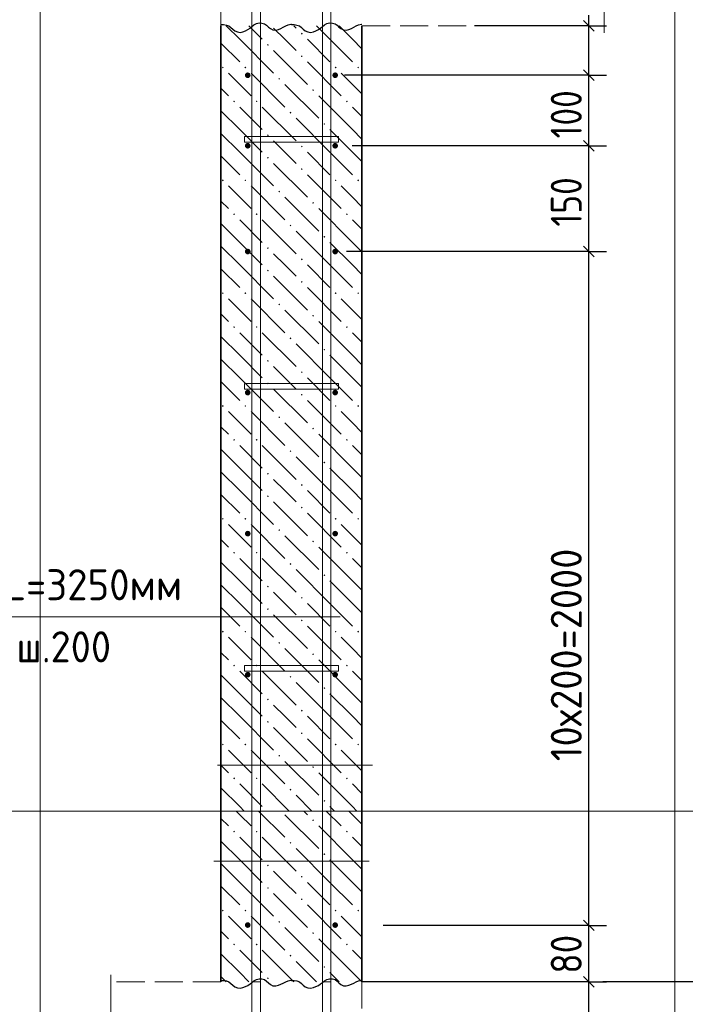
# Model space of a CAD drawing. Header units: millimetres. Extents: x 0 to 50400, y -12 to 35652.
# Tile 6 of 21: x 4509 to 10174, y 21953 to 30330. Entities that reach past the tile are written whole.
import ezdxf

# ---------------------------------------------------------------- set-up
doc = ezdxf.new("R2010")
doc.units = ezdxf.units.MM
doc.linetypes.add('______2', pattern=[324, 240, -84])
for name, color, linetype, lineweight in [('Standard', 7, 'Continuous', 25), ('ЖБ Перекрытие верхний уровень', 7, 'Continuous', 35), ('ЖБ Стена верхний уровень', 7, 'Continuous', 35), ('Позиционная метка линия выноска', 7, 'Continuous', 13), ('Примечания', 7, 'Continuous', 13)]:
    doc.layers.add(name, color=color, linetype=linetype, lineweight=lineweight)
doc.layers.add('Размерная выноска', color=7, linetype='Continuous')
for name, color, linetype, true_color in [('Стена фоновая арматура У1', 7, '______2', 0xa0a0a0), ('Стена фоновая арматура Х1', 7, '______2', 0xa0a0a0), ('Стена фоновая затяжка С-обр.', 7, '______2', 0xa0a0a0)]:
    doc.layers.add(name, color=color, linetype=linetype, true_color=true_color)
doc.styles.add('ISOCPEUR', font='txt')

msp = doc.modelspace()

# ---------------------------------------------------------------- hatches: boundary and pattern name
at = {"layer": 'ЖБ Стена верхний уровень', "linetype": 'Continuous', "lineweight": 18, "transparency": 33554687}
for points in [[(6902.2, 30211.2), (6910, 30219), (6917.8, 30211.2), (6910, 30203.4)], [(6614.2, 30115.2), (6622, 30123), (6629.8, 30115.2), (6622, 30107.4)], [(6902.2, 30019.2), (6910, 30027), (6917.8, 30019.2), (6910, 30011.4)], [(6230.2, 29923.2), (6238, 29931), (6245.8, 29923.2), (6238, 29915.4)], [(6422.2, 29923.2), (6430, 29931), (6437.8, 29923.2), (6430, 29915.4)], [(7190.2, 29923.2), (7198, 29931), (7205.8, 29923.2), (7198, 29915.4)], [(7382.2, 29923.2), (7390, 29931), (7397.8, 29923.2), (7390, 29915.4)], [(6710.2, 29827.2), (6718, 29835), (6725.8, 29827.2), (6718, 29819.4)], [(6998.2, 29731.2), (7006, 29739), (7013.8, 29731.2), (7006, 29723.4)], [(6326.2, 29635.2), (6334, 29643), (6341.8, 29635.2), (6334, 29627.4)], [(6518.2, 29635.2), (6526, 29643), (6533.8, 29635.2), (6526, 29627.4)], [(7286.2, 29635.2), (7294, 29643), (7301.8, 29635.2), (7294, 29627.4)], [(6806.2, 29539.2), (6814, 29547), (6821.8, 29539.2), (6814, 29531.4)], [(7094.2, 29443.2), (7102, 29451), (7109.8, 29443.2), (7102, 29435.4)], [(6614.2, 29347.2), (6622, 29355), (6629.8, 29347.2), (6622, 29339.4)], [(6902.2, 29251.2), (6910, 29259), (6917.8, 29251.2), (6910, 29243.4)], [(6614.2, 29155.2), (6622, 29163), (6629.8, 29155.2), (6622, 29147.4)], [(6902.2, 29059.2), (6910, 29067), (6917.8, 29059.2), (6910, 29051.4)], [(6230.2, 28963.2), (6238, 28971), (6245.8, 28963.2), (6238, 28955.4)], [(6422.2, 28963.2), (6430, 28971), (6437.8, 28963.2), (6430, 28955.4)], [(7190.2, 28963.2), (7198, 28971), (7205.8, 28963.2), (7198, 28955.4)], [(7382.2, 28963.2), (7390, 28971), (7397.8, 28963.2), (7390, 28955.4)], [(6710.2, 28867.2), (6718, 28875), (6725.8, 28867.2), (6718, 28859.4)], [(6998.2, 28771.2), (7006, 28779), (7013.8, 28771.2), (7006, 28763.4)], [(6326.2, 28675.2), (6334, 28683), (6341.8, 28675.2), (6334, 28667.4)], [(6518.2, 28675.2), (6526, 28683), (6533.8, 28675.2), (6526, 28667.4)], [(7286.2, 28675.2), (7294, 28683), (7301.8, 28675.2), (7294, 28667.4)], [(6806.2, 28579.2), (6814, 28587), (6821.8, 28579.2), (6814, 28571.4)], [(7094.2, 28483.2), (7102, 28491), (7109.8, 28483.2), (7102, 28475.4)], [(6614.2, 28387.2), (6622, 28395), (6629.8, 28387.2), (6622, 28379.4)], [(6902.2, 28291.2), (6910, 28299), (6917.8, 28291.2), (6910, 28283.4)], [(6614.2, 28195.2), (6622, 28203), (6629.8, 28195.2), (6622, 28187.4)], [(6902.2, 28099.2), (6910, 28107), (6917.8, 28099.2), (6910, 28091.4)], [(6230.2, 28003.2), (6238, 28011), (6245.8, 28003.2), (6238, 27995.4)], [(6422.2, 28003.2), (6430, 28011), (6437.8, 28003.2), (6430, 27995.4)], [(7190.2, 28003.2), (7198, 28011), (7205.8, 28003.2), (7198, 27995.4)], [(7382.2, 28003.2), (7390, 28011), (7397.8, 28003.2), (7390, 27995.4)], [(6710.2, 27907.2), (6718, 27915), (6725.8, 27907.2), (6718, 27899.4)], [(6998.2, 27811.2), (7006, 27819), (7013.8, 27811.2), (7006, 27803.4)], [(6326.2, 27715.2), (6334, 27723), (6341.8, 27715.2), (6334, 27707.4)], [(6518.2, 27715.2), (6526, 27723), (6533.8, 27715.2), (6526, 27707.4)], [(7286.2, 27715.2), (7294, 27723), (7301.8, 27715.2), (7294, 27707.4)], [(6806.2, 27619.2), (6814, 27627), (6821.8, 27619.2), (6814, 27611.4)], [(7094.2, 27523.2), (7102, 27531), (7109.8, 27523.2), (7102, 27515.4)], [(6614.2, 27427.2), (6622, 27435), (6629.8, 27427.2), (6622, 27419.4)], [(6902.2, 27331.2), (6910, 27339), (6917.8, 27331.2), (6910, 27323.4)], [(6614.2, 27235.2), (6622, 27243), (6629.8, 27235.2), (6622, 27227.4)], [(6902.2, 27139.2), (6910, 27147), (6917.8, 27139.2), (6910, 27131.4)], [(6230.2, 27043.2), (6238, 27051), (6245.8, 27043.2), (6238, 27035.4)], [(6422.2, 27043.2), (6430, 27051), (6437.8, 27043.2), (6430, 27035.4)], [(7190.2, 27043.2), (7198, 27051), (7205.8, 27043.2), (7198, 27035.4)], [(7382.2, 27043.2), (7390, 27051), (7397.8, 27043.2), (7390, 27035.4)], [(6710.2, 26947.2), (6718, 26955), (6725.8, 26947.2), (6718, 26939.4)], [(6998.2, 26851.2), (7006, 26859), (7013.8, 26851.2), (7006, 26843.4)], [(6326.2, 26755.2), (6334, 26763), (6341.8, 26755.2), (6334, 26747.4)], [(6518.2, 26755.2), (6526, 26763), (6533.8, 26755.2), (6526, 26747.4)], [(7286.2, 26755.2), (7294, 26763), (7301.8, 26755.2), (7294, 26747.4)], [(6806.2, 26659.2), (6814, 26667), (6821.8, 26659.2), (6814, 26651.4)], [(7094.2, 26563.2), (7102, 26571), (7109.8, 26563.2), (7102, 26555.4)], [(6614.2, 26467.2), (6622, 26475), (6629.8, 26467.2), (6622, 26459.4)], [(6902.2, 26371.2), (6910, 26379), (6917.8, 26371.2), (6910, 26363.4)], [(6614.2, 26275.2), (6622, 26283), (6629.8, 26275.2), (6622, 26267.4)], [(6902.2, 26179.2), (6910, 26187), (6917.8, 26179.2), (6910, 26171.4)], [(6230.2, 26083.2), (6238, 26091), (6245.8, 26083.2), (6238, 26075.4)], [(6422.2, 26083.2), (6430, 26091), (6437.8, 26083.2), (6430, 26075.4)], [(7190.2, 26083.2), (7198, 26091), (7205.8, 26083.2), (7198, 26075.4)], [(7382.2, 26083.2), (7390, 26091), (7397.8, 26083.2), (7390, 26075.4)], [(6710.2, 25987.2), (6718, 25995), (6725.8, 25987.2), (6718, 25979.4)], [(6998.2, 25891.2), (7006, 25899), (7013.8, 25891.2), (7006, 25883.4)], [(6326.2, 25795.2), (6334, 25803), (6341.8, 25795.2), (6334, 25787.4)], [(6518.2, 25795.2), (6526, 25803), (6533.8, 25795.2), (6526, 25787.4)], [(7286.2, 25795.2), (7294, 25803), (7301.8, 25795.2), (7294, 25787.4)], [(6806.2, 25699.2), (6814, 25707), (6821.8, 25699.2), (6814, 25691.4)], [(7094.2, 25603.2), (7102, 25611), (7109.8, 25603.2), (7102, 25595.4)], [(6614.2, 25507.2), (6622, 25515), (6629.8, 25507.2), (6622, 25499.4)], [(6902.2, 25411.2), (6910, 25419), (6917.8, 25411.2), (6910, 25403.4)], [(6614.2, 25315.2), (6622, 25323), (6629.8, 25315.2), (6622, 25307.4)], [(6902.2, 25219.2), (6910, 25227), (6917.8, 25219.2), (6910, 25211.4)], [(6230.2, 25123.2), (6238, 25131), (6245.8, 25123.2), (6238, 25115.4)], [(6422.2, 25123.2), (6430, 25131), (6437.8, 25123.2), (6430, 25115.4)], [(7190.2, 25123.2), (7198, 25131), (7205.8, 25123.2), (7198, 25115.4)], [(7382.2, 25123.2), (7390, 25131), (7397.8, 25123.2), (7390, 25115.4)], [(6710.2, 25027.2), (6718, 25035), (6725.8, 25027.2), (6718, 25019.4)], [(6998.2, 24931.2), (7006, 24939), (7013.8, 24931.2), (7006, 24923.4)], [(6326.2, 24835.2), (6334, 24843), (6341.8, 24835.2), (6334, 24827.4)], [(6518.2, 24835.2), (6526, 24843), (6533.8, 24835.2), (6526, 24827.4)], [(7286.2, 24835.2), (7294, 24843), (7301.8, 24835.2), (7294, 24827.4)], [(6806.2, 24739.2), (6814, 24747), (6821.8, 24739.2), (6814, 24731.4)], [(7094.2, 24643.2), (7102, 24651), (7109.8, 24643.2), (7102, 24635.4)], [(6614.2, 24547.2), (6622, 24555), (6629.8, 24547.2), (6622, 24539.4)], [(6902.2, 24451.2), (6910, 24459), (6917.8, 24451.2), (6910, 24443.4)], [(6614.2, 24355.2), (6622, 24363), (6629.8, 24355.2), (6622, 24347.4)], [(6902.2, 24259.2), (6910, 24267), (6917.8, 24259.2), (6910, 24251.4)], [(6230.2, 24163.2), (6238, 24171), (6245.8, 24163.2), (6238, 24155.4)], [(6422.2, 24163.2), (6430, 24171), (6437.8, 24163.2), (6430, 24155.4)], [(7190.2, 24163.2), (7198, 24171), (7205.8, 24163.2), (7198, 24155.4)], [(7382.2, 24163.2), (7390, 24171), (7397.8, 24163.2), (7390, 24155.4)], [(6710.2, 24067.2), (6718, 24075), (6725.8, 24067.2), (6718, 24059.4)], [(6998.2, 23971.2), (7006, 23979), (7013.8, 23971.2), (7006, 23963.4)], [(6326.2, 23875.2), (6334, 23883), (6341.8, 23875.2), (6334, 23867.4)], [(6518.2, 23875.2), (6526, 23883), (6533.8, 23875.2), (6526, 23867.4)], [(7286.2, 23875.2), (7294, 23883), (7301.8, 23875.2), (7294, 23867.4)], [(6806.2, 23779.2), (6814, 23787), (6821.8, 23779.2), (6814, 23771.4)], [(7094.2, 23683.2), (7102, 23691), (7109.8, 23683.2), (7102, 23675.4)], [(6998.2, 23518.2), (7006, 23526), (7013.8, 23518.2), (7006, 23510.4)], [(6326.2, 23422.2), (6334, 23430), (6341.8, 23422.2), (6334, 23414.4)], [(6518.2, 23422.2), (6526, 23430), (6533.8, 23422.2), (6526, 23414.4)], [(7286.2, 23422.2), (7294, 23430), (7301.8, 23422.2), (7294, 23414.4)], [(6806.2, 23326.2), (6814, 23334), (6821.8, 23326.2), (6814, 23318.4)], [(7094.2, 23230.2), (7102, 23238), (7109.8, 23230.2), (7102, 23222.4)], [(6614.2, 23134.2), (6622, 23142), (6629.8, 23134.2), (6622, 23126.4)], [(6902.2, 23038.2), (6910, 23046), (6917.8, 23038.2), (6910, 23030.4)], [(6614.2, 22942.2), (6622, 22950), (6629.8, 22942.2), (6622, 22934.4)], [(6902.2, 22846.2), (6910, 22854), (6917.8, 22846.2), (6910, 22838.4)], [(6230.2, 22750.2), (6238, 22758), (6245.8, 22750.2), (6238, 22742.4)], [(6422.2, 22750.2), (6430, 22758), (6437.8, 22750.2), (6430, 22742.4)], [(7190.2, 22750.2), (7198, 22758), (7205.8, 22750.2), (7198, 22742.4)], [(7382.2, 22750.2), (7390, 22758), (7397.8, 22750.2), (7390, 22742.4)], [(6710.2, 22654.2), (6718, 22662), (6725.8, 22654.2), (6718, 22646.4)], [(6998.2, 22558.2), (7006, 22566), (7013.8, 22558.2), (7006, 22550.4)], [(6326.2, 22462.2), (6334, 22470), (6341.8, 22462.2), (6334, 22454.4)], [(6518.2, 22462.2), (6526, 22470), (6533.8, 22462.2), (6526, 22454.4)], [(7286.2, 22462.2), (7294, 22470), (7301.8, 22462.2), (7294, 22454.4)], [(6806.2, 22366.2), (6814, 22374), (6821.8, 22366.2), (6814, 22358.4)], [(7094.2, 22270.2), (7102, 22278), (7109.8, 22270.2), (7102, 22262.4)], [(6614.2, 22174.2), (6622, 22182), (6629.8, 22174.2), (6622, 22166.4)]]:
    msp.add_hatch(color=7, dxfattribs=at).paths.add_polyline_path(points, flags=16)
at = {"layer": 'Стена фоновая арматура У1', "linetype": 'Continuous', "lineweight": 13, "transparency": 33554687}
for points in [[(6474.2, 29857.5), (6472.4, 29866.7), (6467.2, 29874.5), (6459.4, 29879.7), (6450.2, 29881.5), (6441, 29879.7), (6433.2, 29874.5), (6428, 29866.7), (6426.2, 29857.5), (6428, 29848.3), (6433.2, 29840.5), (6441, 29835.3), (6450.2, 29833.5), (6459.4, 29835.3), (6467.2, 29840.5), (6472.4, 29848.3)], [(7218.2, 29857.5), (7216.3, 29866.7), (7211.1, 29874.5), (7203.4, 29879.7), (7194.2, 29881.5), (7185, 29879.7), (7177.2, 29874.5), (7172, 29866.7), (7170.2, 29857.5), (7172, 29848.3), (7177.2, 29840.5), (7185, 29835.3), (7194.2, 29833.5), (7203.4, 29835.3), (7211.1, 29840.5), (7216.3, 29848.3)], [(6474.2, 29257.5), (6472.4, 29266.7), (6467.2, 29274.5), (6459.4, 29279.7), (6450.2, 29281.5), (6441, 29279.7), (6433.2, 29274.5), (6428, 29266.7), (6426.2, 29257.5), (6428, 29248.3), (6433.2, 29240.5), (6441, 29235.3), (6450.2, 29233.5), (6459.4, 29235.3), (6467.2, 29240.5), (6472.4, 29248.3)], [(7218.2, 29257.5), (7216.3, 29266.7), (7211.1, 29274.5), (7203.4, 29279.7), (7194.2, 29281.5), (7185, 29279.7), (7177.2, 29274.5), (7172, 29266.7), (7170.2, 29257.5), (7172, 29248.3), (7177.2, 29240.5), (7185, 29235.3), (7194.2, 29233.5), (7203.4, 29235.3), (7211.1, 29240.5), (7216.3, 29248.3)], [(6474.2, 28357.5), (6472.4, 28366.7), (6467.2, 28374.5), (6459.4, 28379.7), (6450.2, 28381.5), (6441, 28379.7), (6433.2, 28374.5), (6428, 28366.7), (6426.2, 28357.5), (6428, 28348.3), (6433.2, 28340.5), (6441, 28335.3), (6450.2, 28333.5), (6459.4, 28335.3), (6467.2, 28340.5), (6472.4, 28348.3)], [(7218.2, 28357.5), (7216.3, 28366.7), (7211.1, 28374.5), (7203.4, 28379.7), (7194.2, 28381.5), (7185, 28379.7), (7177.2, 28374.5), (7172, 28366.7), (7170.2, 28357.5), (7172, 28348.3), (7177.2, 28340.5), (7185, 28335.3), (7194.2, 28333.5), (7203.4, 28335.3), (7211.1, 28340.5), (7216.3, 28348.3)], [(6474.2, 27157.5), (6472.4, 27166.7), (6467.2, 27174.5), (6459.4, 27179.7), (6450.2, 27181.5), (6441, 27179.7), (6433.2, 27174.5), (6428, 27166.7), (6426.2, 27157.5), (6428, 27148.3), (6433.2, 27140.5), (6441, 27135.3), (6450.2, 27133.5), (6459.4, 27135.3), (6467.2, 27140.5), (6472.4, 27148.3)], [(7218.2, 27157.5), (7216.3, 27166.7), (7211.1, 27174.5), (7203.4, 27179.7), (7194.2, 27181.5), (7185, 27179.7), (7177.2, 27174.5), (7172, 27166.7), (7170.2, 27157.5), (7172, 27148.3), (7177.2, 27140.5), (7185, 27135.3), (7194.2, 27133.5), (7203.4, 27135.3), (7211.1, 27140.5), (7216.3, 27148.3)], [(6474.2, 25957.5), (6472.4, 25966.7), (6467.2, 25974.5), (6459.4, 25979.7), (6450.2, 25981.5), (6441, 25979.7), (6433.2, 25974.5), (6428, 25966.7), (6426.2, 25957.5), (6428, 25948.3), (6433.2, 25940.5), (6441, 25935.3), (6450.2, 25933.5), (6459.4, 25935.3), (6467.2, 25940.5), (6472.4, 25948.3)], [(7218.2, 25957.5), (7216.3, 25966.7), (7211.1, 25974.5), (7203.4, 25979.7), (7194.2, 25981.5), (7185, 25979.7), (7177.2, 25974.5), (7172, 25966.7), (7170.2, 25957.5), (7172, 25948.3), (7177.2, 25940.5), (7185, 25935.3), (7194.2, 25933.5), (7203.4, 25935.3), (7211.1, 25940.5), (7216.3, 25948.3)], [(6474.2, 24757.5), (6472.4, 24766.7), (6467.2, 24774.5), (6459.4, 24779.7), (6450.2, 24781.5), (6441, 24779.7), (6433.2, 24774.5), (6428, 24766.7), (6426.2, 24757.5), (6428, 24748.3), (6433.2, 24740.5), (6441, 24735.3), (6450.2, 24733.5), (6459.4, 24735.3), (6467.2, 24740.5), (6472.4, 24748.3)], [(7218.2, 24757.5), (7216.3, 24766.7), (7211.1, 24774.5), (7203.4, 24779.7), (7194.2, 24781.5), (7185, 24779.7), (7177.2, 24774.5), (7172, 24766.7), (7170.2, 24757.5), (7172, 24748.3), (7177.2, 24740.5), (7185, 24735.3), (7194.2, 24733.5), (7203.4, 24735.3), (7211.1, 24740.5), (7216.3, 24748.3)], [(6474.2, 22626.8), (6472.4, 22636), (6467.2, 22643.8), (6459.4, 22649), (6450.2, 22650.8), (6441, 22649), (6433.2, 22643.8), (6428, 22636), (6426.2, 22626.8), (6428, 22617.6), (6433.2, 22609.8), (6441, 22604.6), (6450.2, 22602.8), (6459.4, 22604.6), (6467.2, 22609.8), (6472.4, 22617.6)], [(7218.2, 22626.8), (7216.3, 22636), (7211.1, 22643.8), (7203.4, 22649), (7194.2, 22650.8), (7185, 22649), (7177.2, 22643.8), (7172, 22636), (7170.2, 22626.8), (7172, 22617.6), (7177.2, 22609.8), (7185, 22604.6), (7194.2, 22602.8), (7203.4, 22604.6), (7211.1, 22609.8), (7216.3, 22617.6)]]:
    msp.add_hatch(color=7, dxfattribs=at).paths.add_polyline_path(points)

# ---------------------------------------------------------------- linework, layer by layer
at = {"layer": 'Standard', "color": 7, "linetype": 'Continuous', "lineweight": -3, "transparency": 33554687}
for p, q in [((9353, 30277.5), (9353, 30367.5)), ((9353, 30277.5), (9203, 30277.5)), ((9353, 30277.5), (9503, 30277.5)), ((9353, 29857.5), (9353, 30277.5)), ((9353, 29857.5), (9203, 29857.5)), ((9353, 29857.5), (9503, 29857.5)), ((9353, 29257.5), (9353, 29857.5)), ((9353, 29257.5), (9203, 29257.5)), ((9353, 29257.5), (9503, 29257.5)), ((9353, 28357.5), (9353, 29257.5)), ((9353, 28357.5), (9203, 28357.5)), ((9353, 28357.5), (9503, 28357.5)), ((9353, 22624.5), (9353, 23597.4)), ((9353, 22624.5), (9203, 22624.5)), ((9353, 22624.5), (9503, 22624.5)), ((9353, 22144.5), (9353, 22624.5)), ((9353, 22144.5), (9203, 22144.5)), ((9353, 22144.5), (9503, 22144.5)), ((9353, 20944.5), (9353, 22144.5))]:
    msp.add_line(p, q, dxfattribs=at)
at = {"layer": 'Standard', "color": 7, "linetype": 'Continuous', "lineweight": 25, "transparency": 33554687}
for p, q in [((9398, 30232.5), (9308, 30322.5)), ((9398, 29812.5), (9308, 29902.5)), ((9398, 29212.5), (9308, 29302.5)), ((9398, 28312.5), (9308, 28402.5)), ((9398, 22579.5), (9308, 22669.5)), ((9398, 22099.5), (9308, 22189.5))]:
    msp.add_line(p, q, dxfattribs=at)
at = {"layer": 'Standard', "color": 254, "linetype": 'Continuous', "lineweight": 18, "true_color": 0xc4c4ff, "transparency": 33554687}
for p, q in [((4684, 23597.4), (4684, 18344.3)), ((10084, 18344.3), (10084, 23597.4))]:
    msp.add_line(p, q, dxfattribs=at)
at = {"layer": 'Standard', "color": 7, "linetype": 'Continuous', "lineweight": 13, "transparency": 33554687}
for points in [[(24221.6, 35176.2), (0, 35176.2), (0, 23597.4), (24221.6, 23597.4), (24221.6, 35176.2)], [(24221.6, 23597.4), (0, 23597.4), (0, 18344.3), (24221.6, 18344.3), (24221.6, 23597.4)]]:
    msp.add_lwpolyline(points, dxfattribs=at)
at = {"layer": 'Standard', "color": 254, "linetype": 'Continuous', "lineweight": 18, "true_color": 0xc4c4ff, "transparency": 33554687}
msp.add_lwpolyline([(10084, 23597.4), (10084, 33330), (4684, 33330), (4684, 23597.4)], dxfattribs=at)
at = {"layer": 'Standard', "color": 7, "linetype": 'Continuous', "lineweight": -3, "transparency": 33554687}
for points in [[(9353, 30277.5), (9332.6, 30277.5), (9332.6, 30277.5), (8379.2, 30277.5)], [(9353, 29857.5), (9332.6, 29857.5), (9332.6, 29857.5), (7273.9, 29857.5)], [(9353, 29257.5), (9332.6, 29257.5), (9332.6, 29257.5), (9332.6, 29257.5), (9332.6, 29257.5), (7340, 29257.5)], [(9353, 28357.5), (9332.6, 28357.5), (9332.6, 28357.5), (9332.6, 28357.5), (9332.6, 28357.5), (9332.6, 28357.5), (9332.6, 28357.5), (7289.2, 28357.5)], [(9353, 23597.4), (9353, 23633.7), (9353, 23633.7), (9353, 28357.5)], [(9353, 22624.5), (9332.6, 22624.5), (9332.6, 22624.5), (9332.6, 22624.5), (9332.6, 22624.5), (9332.6, 22624.5), (9332.6, 22624.5), (9332.6, 22624.5), (9332.6, 22624.5), (7603.8, 22624.5)], [(9353, 22144.5), (9332.6, 22144.5), (9332.6, 22144.5), (9332.6, 22144.5), (9332.6, 22144.5), (9332.6, 22144.5), (9332.6, 22144.5), (9332.6, 22144.5), (9332.6, 22144.5), (9332.6, 22144.5), (9332.6, 22144.5), (7422.2, 22144.5)], [(11389.1, 22144.5), (11368.7, 22144.5), (11368.7, 22144.5), (11368.7, 22144.5), (11368.7, 22144.5), (11368.7, 22144.5), (11368.7, 22144.5), (9473, 22144.5)]]:
    msp.add_lwpolyline(points, dxfattribs=at)
at = {"layer": 'ЖБ Перекрытие верхний уровень', "color": 7, "linetype": '______2', "lineweight": 18, "transparency": 33554687}
for p, q in [((6222.2, 31477.5), (6222.2, 30277.5)), ((7422.2, 30277.5), (9484, 30277.5)), ((6222.2, 22144.5), (5284, 22144.5)), ((7422.2, 20944.5), (7422.2, 22144.5))]:
    msp.add_line(p, q, dxfattribs=at)
at = {"layer": 'ЖБ Стена верхний уровень', "color": 7, "linetype": 'Continuous', "lineweight": 35, "transparency": 33554687}
for p, q in [((6222.2, 30277.5), (6222.2, 23597.4)), ((7422.2, 23597.4), (7422.2, 30277.5)), ((6222.2, 23597.4), (6222.2, 22144.5)), ((7422.2, 22144.5), (7422.2, 23597.4))]:
    msp.add_line(p, q, dxfattribs=at)
at = {"layer": 'ЖБ Стена верхний уровень', "color": 9, "linetype": 'Continuous', "lineweight": 18, "true_color": 0xc7c7c7, "transparency": 33554687}
for p, q in [((6267.7, 30277.5), (6382, 30163.2)), ((6459.7, 30277.5), (6574, 30163.2)), ((6766, 30163.2), (6670, 30259.2)), ((6843.7, 30277.5), (6862, 30259.2)), ((7150, 30163.2), (7035.7, 30277.5)), ((7227.7, 30277.5), (7342, 30163.2)), ((7419.7, 30277.5), (7422.2, 30275)), ((6382, 30163.2), (6670, 29875.2)), ((6862, 30067.2), (6766, 30163.2)), ((6958, 30163.2), (7150, 29971.2)), ((7150, 30163.2), (7342, 29971.2)), ((7342, 30163.2), (7422.2, 30083)), ((6222.2, 30131), (6382, 29971.2)), ((6670, 30067.2), (6958, 29779.2)), ((6958, 29971.2), (7246, 29683.2)), ((6382, 29779.2), (6286, 29875.2)), ((6478, 29875.2), (6766, 29587.2)), ((7342, 29779.2), (7246, 29875.2)), ((6222.2, 29747), (6286, 29683.2)), ((6478, 29683.2), (6382, 29779.2)), ((6766, 29779.2), (7054, 29491.2)), ((7422.2, 29699), (7342, 29779.2)), ((7342, 29395.2), (7054, 29683.2)), ((6382, 29587.2), (6574, 29395.2)), ((6574, 29587.2), (6862, 29299.2)), ((7342, 29587.2), (7422.2, 29507)), ((6382, 29395.2), (6222.2, 29555)), ((7150, 29203.2), (6862, 29491.2)), ((6222.2, 29363), (6382, 29203.2)), ((6382, 29395.2), (6574, 29203.2)), ((7150, 29395.2), (7342, 29203.2)), ((7342, 29395.2), (7422.2, 29315)), ((6766, 29203.2), (6670, 29299.2)), ((6222.2, 29171), (6382, 29011.2)), ((6382, 29203.2), (6670, 28915.2)), ((6862, 29107.2), (6766, 29203.2)), ((6958, 29203.2), (7150, 29011.2)), ((7150, 29203.2), (7342, 29011.2)), ((7342, 29203.2), (7422.2, 29123)), ((6670, 29107.2), (6958, 28819.2)), ((6958, 29011.2), (7246, 28723.2)), ((6382, 28819.2), (6286, 28915.2)), ((6478, 28915.2), (6766, 28627.2)), ((7342, 28819.2), (7246, 28915.2)), ((6478, 28723.2), (6382, 28819.2)), ((6766, 28819.2), (7054, 28531.2)), ((7422.2, 28739), (7342, 28819.2)), ((6222.2, 28787), (6286, 28723.2)), ((7342, 28435.2), (7054, 28723.2)), ((6382, 28435.2), (6222.2, 28595)), ((6382, 28627.2), (6574, 28435.2)), ((6574, 28627.2), (6862, 28339.2)), ((7342, 28627.2), (7422.2, 28547)), ((7150, 28243.2), (6862, 28531.2)), ((6222.2, 28403), (6382, 28243.2)), ((6382, 28435.2), (6574, 28243.2)), ((7150, 28435.2), (7342, 28243.2)), ((7342, 28435.2), (7422.2, 28355)), ((6766, 28243.2), (6670, 28339.2)), ((6382, 28243.2), (6670, 27955.2)), ((6862, 28147.2), (6766, 28243.2)), ((6958, 28243.2), (7150, 28051.2)), ((7150, 28243.2), (7342, 28051.2)), ((7342, 28243.2), (7422.2, 28163)), ((6222.2, 28211), (6382, 28051.2)), ((6670, 28147.2), (6958, 27859.2)), ((6958, 28051.2), (7246, 27763.2)), ((6382, 27859.2), (6286, 27955.2)), ((6478, 27955.2), (6766, 27667.2)), ((7342, 27859.2), (7246, 27955.2)), ((6222.2, 27827), (6286, 27763.2)), ((6478, 27763.2), (6382, 27859.2)), ((6766, 27859.2), (7054, 27571.2)), ((7422.2, 27779), (7342, 27859.2)), ((7342, 27475.2), (7054, 27763.2)), ((6382, 27667.2), (6574, 27475.2)), ((6574, 27667.2), (6862, 27379.2)), ((7342, 27667.2), (7422.2, 27587)), ((6382, 27475.2), (6222.2, 27635)), ((7150, 27283.2), (6862, 27571.2)), ((6222.2, 27443), (6382, 27283.2)), ((6382, 27475.2), (6574, 27283.2)), ((7150, 27475.2), (7342, 27283.2)), ((7342, 27475.2), (7422.2, 27395)), ((6766, 27283.2), (6670, 27379.2)), ((6222.2, 27251), (6382, 27091.2)), ((6382, 27283.2), (6670, 26995.2)), ((6862, 27187.2), (6766, 27283.2)), ((6958, 27283.2), (7150, 27091.2)), ((7150, 27283.2), (7342, 27091.2)), ((7342, 27283.2), (7422.2, 27203)), ((6670, 27187.2), (6958, 26899.2)), ((6958, 27091.2), (7246, 26803.2)), ((6382, 26899.2), (6286, 26995.2)), ((6478, 26995.2), (6766, 26707.2)), ((7342, 26899.2), (7246, 26995.2)), ((6478, 26803.2), (6382, 26899.2)), ((6766, 26899.2), (7054, 26611.2)), ((7422.2, 26819), (7342, 26899.2)), ((6222.2, 26867), (6286, 26803.2)), ((7342, 26515.2), (7054, 26803.2)), ((6382, 26515.2), (6222.2, 26675)), ((6382, 26707.2), (6574, 26515.2)), ((6574, 26707.2), (6862, 26419.2)), ((7342, 26707.2), (7422.2, 26627)), ((7150, 26323.2), (6862, 26611.2)), ((6222.2, 26483), (6382, 26323.2)), ((6382, 26515.2), (6574, 26323.2)), ((7150, 26515.2), (7342, 26323.2)), ((7342, 26515.2), (7422.2, 26435)), ((6766, 26323.2), (6670, 26419.2)), ((6382, 26323.2), (6670, 26035.2)), ((6862, 26227.2), (6766, 26323.2)), ((6958, 26323.2), (7150, 26131.2)), ((7150, 26323.2), (7342, 26131.2)), ((7342, 26323.2), (7422.2, 26243)), ((6222.2, 26291), (6382, 26131.2)), ((6670, 26227.2), (6958, 25939.2)), ((6958, 26131.2), (7246, 25843.2)), ((6382, 25939.2), (6286, 26035.2)), ((6478, 26035.2), (6766, 25747.2)), ((7342, 25939.2), (7246, 26035.2)), ((6222.2, 25907), (6286, 25843.2)), ((6478, 25843.2), (6382, 25939.2)), ((6766, 25939.2), (7054, 25651.2)), ((7422.2, 25859), (7342, 25939.2)), ((7342, 25555.2), (7054, 25843.2)), ((6382, 25747.2), (6574, 25555.2)), ((6574, 25747.2), (6862, 25459.2)), ((7342, 25747.2), (7422.2, 25667)), ((6382, 25555.2), (6222.2, 25715)), ((7150, 25363.2), (6862, 25651.2)), ((6382, 25555.2), (6574, 25363.2)), ((7150, 25555.2), (7342, 25363.2)), ((7342, 25555.2), (7422.2, 25475)), ((6222.2, 25523), (6382, 25363.2)), ((6766, 25363.2), (6670, 25459.2)), ((6222.2, 25331), (6382, 25171.2)), ((6382, 25363.2), (6670, 25075.2)), ((6862, 25267.2), (6766, 25363.2)), ((6958, 25363.2), (7150, 25171.2)), ((7150, 25363.2), (7342, 25171.2)), ((7342, 25363.2), (7422.2, 25283)), ((6670, 25267.2), (6958, 24979.2)), ((6958, 25171.2), (7246, 24883.2)), ((6382, 24979.2), (6286, 25075.2)), ((6478, 25075.2), (6766, 24787.2)), ((7342, 24979.2), (7246, 25075.2)), ((6478, 24883.2), (6382, 24979.2)), ((6766, 24979.2), (7054, 24691.2)), ((7422.2, 24899), (7342, 24979.2)), ((6222.2, 24947), (6286, 24883.2)), ((7342, 24595.2), (7054, 24883.2)), ((6382, 24595.2), (6222.2, 24755)), ((6382, 24787.2), (6574, 24595.2)), ((6574, 24787.2), (6862, 24499.2)), ((7342, 24787.2), (7422.2, 24707)), ((7150, 24403.2), (6862, 24691.2)), ((6222.2, 24563), (6382, 24403.2)), ((6382, 24595.2), (6574, 24403.2)), ((7150, 24595.2), (7342, 24403.2)), ((7342, 24595.2), (7422.2, 24515)), ((6766, 24403.2), (6670, 24499.2)), ((6382, 24403.2), (6670, 24115.2)), ((6862, 24307.2), (6766, 24403.2)), ((6958, 24403.2), (7150, 24211.2)), ((7150, 24403.2), (7342, 24211.2)), ((7342, 24403.2), (7422.2, 24323)), ((6222.2, 24371), (6382, 24211.2)), ((6670, 24307.2), (6958, 24019.2)), ((6958, 24211.2), (7246, 23923.2)), ((6382, 24019.2), (6286, 24115.2)), ((6478, 24115.2), (6766, 23827.2)), ((7342, 24019.2), (7246, 24115.2)), ((6222.2, 23987), (6286, 23923.2)), ((6478, 23923.2), (6382, 24019.2)), ((6766, 24019.2), (7054, 23731.2)), ((7422.2, 23939), (7342, 24019.2)), ((7342, 23635.2), (7054, 23923.2)), ((6382, 23635.2), (6222.2, 23795)), ((6382, 23827.2), (6574, 23635.2)), ((6574, 23827.2), (6803.9, 23597.4)), ((7342, 23827.2), (7422.2, 23747)), ((6995.9, 23597.4), (6862, 23731.2)), ((6382, 23635.2), (6419.9, 23597.4)), ((7150, 23635.2), (7187.9, 23597.4)), ((7342, 23635.2), (7379.9, 23597.4)), ((6222.2, 23603), (6227.9, 23597.4)), ((6382, 23566.2), (6350.8, 23597.4)), ((6478, 23470.2), (6382, 23566.2)), ((6542.8, 23597.4), (6766, 23374.2)), ((6766, 23566.2), (7054, 23278.2)), ((6926.8, 23597.4), (6958, 23566.2)), ((7118.8, 23597.4), (7246, 23470.2)), ((7342, 23566.2), (7310.8, 23597.4)), ((7422.2, 23486), (7342, 23566.2)), ((6222.2, 23534), (6286, 23470.2)), ((7342, 23182.2), (7054, 23470.2)), ((6382, 23374.2), (6574, 23182.2)), ((6574, 23374.2), (6862, 23086.2)), ((7342, 23374.2), (7422.2, 23294)), ((6382, 23182.2), (6222.2, 23342)), ((7150, 22990.2), (6862, 23278.2)), ((6222.2, 23150), (6382, 22990.2)), ((6382, 23182.2), (6574, 22990.2)), ((7150, 23182.2), (7342, 22990.2)), ((7342, 23182.2), (7422.2, 23102)), ((6766, 22990.2), (6670, 23086.2)), ((6222.2, 22958), (6382, 22798.2)), ((6382, 22990.2), (6670, 22702.2)), ((6862, 22894.2), (6766, 22990.2)), ((6958, 22990.2), (7150, 22798.2)), ((7150, 22990.2), (7342, 22798.2)), ((7342, 22990.2), (7422.2, 22910)), ((6670, 22894.2), (6958, 22606.2)), ((6958, 22798.2), (7246, 22510.2)), ((6382, 22606.2), (6286, 22702.2)), ((6478, 22702.2), (6766, 22414.2)), ((7342, 22606.2), (7246, 22702.2)), ((6222.2, 22574), (6286, 22510.2)), ((6478, 22510.2), (6382, 22606.2)), ((6766, 22606.2), (7054, 22318.2)), ((7422.2, 22526), (7342, 22606.2)), ((7342, 22222.2), (7054, 22510.2)), ((6382, 22222.2), (6222.2, 22382)), ((6382, 22414.2), (6574, 22222.2)), ((6574, 22414.2), (6843.7, 22144.5)), ((7342, 22414.2), (7422.2, 22334)), ((7035.7, 22144.5), (6862, 22318.2)), ((6382, 22222.2), (6459.7, 22144.5)), ((7150, 22222.2), (7227.7, 22144.5)), ((7342, 22222.2), (7419.7, 22144.5)), ((6222.2, 22190), (6267.7, 22144.5))]:
    msp.add_line(p, q, dxfattribs=at)
at = {"layer": 'Позиционная метка линия выноска', "color": 7, "linetype": 'Continuous', "lineweight": 13, "transparency": 33554687}
msp.add_line((3555.2, 25249.5), (7236.2, 25249.5), dxfattribs=at)
at = {"layer": 'Примечания', "color": 7, "linetype": 'Continuous', "lineweight": 25, "transparency": 33554687}
for p, q in [((7422.2, 30288), (7422.2, 30288)), ((7422.2, 30288), (7422.2, 30288)), ((7422.2, 30288), (7422.2, 30288)), ((7422.2, 30288), (7422.2, 30288)), ((7422.2, 22155), (7422.2, 22155)), ((7422.2, 22155), (7422.2, 22155))]:
    msp.add_line(p, q, dxfattribs=at)
for points in [[(6222.2, 30288), (6244.4, 30288.3), (6268.4, 30284.9), (6290, 30276.9), (6307.4, 30263.8), (6322.4, 30248.3), (6339.8, 30235.2), (6362, 30227.3), (6385.4, 30222.6), (6408.8, 30227.8), (6430.4, 30236.3), (6451.4, 30246), (6469.4, 30258.8), (6486.2, 30272.6), (6503, 30286.3), (6523.4, 30297.1), (6546.2, 30302.9), (6570.2, 30302), (6593.6, 30295.7), (6611, 30282.8), (6626.6, 30267.9), (6643.4, 30254.2), (6663.8, 30244), (6687.8, 30241.7), (6711.2, 30247.4), (6732.2, 30256.5), (6752.6, 30266.7), (6773.6, 30276.6), (6794, 30286.3), (6817.4, 30290.9), (6822.2, 30291.3)], [(6222.2, 30288), (6244.4, 30288.3), (6268.4, 30284.9), (6290, 30276.9), (6307.4, 30263.8), (6322.4, 30248.3), (6339.8, 30235.2), (6362, 30227.3), (6385.4, 30222.6), (6408.8, 30227.8), (6430.4, 30236.3), (6451.4, 30246), (6469.4, 30258.8), (6486.2, 30272.6), (6503, 30286.3), (6523.4, 30297.1), (6546.2, 30302.9), (6570.2, 30302), (6593.6, 30295.7), (6611, 30282.8), (6626.6, 30267.9), (6643.4, 30254.2), (6663.8, 30244), (6687.8, 30241.7), (6711.2, 30247.4), (6732.2, 30256.5), (6752.6, 30266.7), (6773.6, 30276.6), (6794, 30286.3), (6817.4, 30290.9), (6822.2, 30291.3)], [(6222.2, 30288), (6244.4, 30288.3), (6268.4, 30284.9), (6290, 30276.9), (6307.4, 30263.8), (6322.4, 30248.3), (6339.8, 30235.2), (6362, 30227.3), (6385.4, 30222.6), (6408.8, 30227.8), (6430.4, 30236.3), (6451.4, 30246), (6469.4, 30258.8), (6486.2, 30272.6), (6503, 30286.3), (6523.4, 30297.1), (6546.2, 30302.9), (6570.2, 30302), (6593.6, 30295.7), (6611, 30282.8), (6626.6, 30267.9), (6643.4, 30254.2), (6663.8, 30244), (6687.8, 30241.7), (6711.2, 30247.4), (6732.2, 30256.5), (6752.6, 30266.7), (6773.6, 30276.6), (6794, 30286.3), (6817.4, 30290.9), (6822.2, 30291.3)], [(6222.2, 30288), (6244.4, 30288.3), (6268.4, 30284.9), (6290, 30276.9), (6307.4, 30263.8), (6322.4, 30248.3), (6339.8, 30235.2), (6362, 30227.3), (6385.4, 30222.6), (6408.8, 30227.8), (6430.4, 30236.3), (6451.4, 30246), (6469.4, 30258.8), (6486.2, 30272.6), (6503, 30286.3), (6523.4, 30297.1), (6546.2, 30302.9), (6570.2, 30302), (6593.6, 30295.7), (6611, 30282.8), (6626.6, 30267.9), (6643.4, 30254.2), (6663.8, 30244), (6687.8, 30241.7), (6711.2, 30247.4), (6732.2, 30256.5), (6752.6, 30266.7), (6773.6, 30276.6), (6794, 30286.3), (6817.4, 30290.9), (6822.2, 30291.3)], [(6822.2, 30288), (6844.4, 30288.3), (6868.4, 30284.9), (6890, 30276.9), (6907.4, 30263.8), (6922.4, 30248.3), (6939.8, 30235.2), (6962, 30227.3), (6985.4, 30222.6), (7008.8, 30227.8), (7030.4, 30236.3), (7051.4, 30246), (7069.4, 30258.8), (7086.2, 30272.6), (7103, 30286.3), (7123.4, 30297.1), (7146.2, 30302.9), (7170.2, 30302), (7193.6, 30295.7), (7211, 30282.8), (7226.6, 30267.9), (7243.4, 30254.2), (7263.8, 30244), (7287.8, 30241.7), (7311.2, 30247.4), (7332.2, 30256.5), (7352.6, 30266.7), (7373.6, 30276.6), (7394, 30286.3), (7417.4, 30290.9), (7422.2, 30291.3)], [(6822.2, 30288), (6844.4, 30288.3), (6868.4, 30284.9), (6890, 30276.9), (6907.4, 30263.8), (6922.4, 30248.3), (6939.8, 30235.2), (6962, 30227.3), (6985.4, 30222.6), (7008.8, 30227.8), (7030.4, 30236.3), (7051.4, 30246), (7069.4, 30258.8), (7086.2, 30272.6), (7103, 30286.3), (7123.4, 30297.1), (7146.2, 30302.9), (7170.2, 30302), (7193.6, 30295.7), (7211, 30282.8), (7226.6, 30267.9), (7243.4, 30254.2), (7263.8, 30244), (7287.8, 30241.7), (7311.2, 30247.4), (7332.2, 30256.5), (7352.6, 30266.7), (7373.6, 30276.6), (7394, 30286.3), (7417.4, 30290.9), (7422.2, 30291.3)], [(6822.2, 30288), (6844.4, 30288.3), (6868.4, 30284.9), (6890, 30276.9), (6907.4, 30263.8), (6922.4, 30248.3), (6939.8, 30235.2), (6962, 30227.3), (6985.4, 30222.6), (7008.8, 30227.8), (7030.4, 30236.3), (7051.4, 30246), (7069.4, 30258.8), (7086.2, 30272.6), (7103, 30286.3), (7123.4, 30297.1), (7146.2, 30302.9), (7170.2, 30302), (7193.6, 30295.7), (7211, 30282.8), (7226.6, 30267.9), (7243.4, 30254.2), (7263.8, 30244), (7287.8, 30241.7), (7311.2, 30247.4), (7332.2, 30256.5), (7352.6, 30266.7), (7373.6, 30276.6), (7394, 30286.3), (7417.4, 30290.9), (7422.2, 30291.3)], [(6822.2, 30288), (6844.4, 30288.3), (6868.4, 30284.9), (6890, 30276.9), (6907.4, 30263.8), (6922.4, 30248.3), (6939.8, 30235.2), (6962, 30227.3), (6985.4, 30222.6), (7008.8, 30227.8), (7030.4, 30236.3), (7051.4, 30246), (7069.4, 30258.8), (7086.2, 30272.6), (7103, 30286.3), (7123.4, 30297.1), (7146.2, 30302.9), (7170.2, 30302), (7193.6, 30295.7), (7211, 30282.8), (7226.6, 30267.9), (7243.4, 30254.2), (7263.8, 30244), (7287.8, 30241.7), (7311.2, 30247.4), (7332.2, 30256.5), (7352.6, 30266.7), (7373.6, 30276.6), (7394, 30286.3), (7417.4, 30290.9), (7422.2, 30291.3)], [(6222.2, 22155), (6244.4, 22155.3), (6268.4, 22151.8), (6290, 22143.9), (6307.4, 22130.8), (6322.4, 22115.3), (6339.8, 22102.1), (6362, 22094.2), (6385.4, 22089.6), (6408.8, 22094.8), (6430.4, 22103.3), (6451.4, 22112.9), (6469.4, 22125.8), (6486.2, 22139.6), (6503, 22153.3), (6523.4, 22164.1), (6546.2, 22169.8), (6570.2, 22169), (6593.6, 22162.6), (6611, 22149.8), (6626.6, 22134.8), (6643.4, 22121.2), (6663.8, 22110.9), (6687.8, 22108.6), (6711.2, 22114.4), (6732.2, 22123.5), (6752.6, 22133.7), (6773.6, 22143.6), (6794, 22153.3), (6817.4, 22157.9), (6822.2, 22158.3)], [(6222.2, 22155), (6244.4, 22155.3), (6268.4, 22151.8), (6290, 22143.9), (6307.4, 22130.8), (6322.4, 22115.3), (6339.8, 22102.1), (6362, 22094.2), (6385.4, 22089.6), (6408.8, 22094.8), (6430.4, 22103.3), (6451.4, 22112.9), (6469.4, 22125.8), (6486.2, 22139.6), (6503, 22153.3), (6523.4, 22164.1), (6546.2, 22169.8), (6570.2, 22169), (6593.6, 22162.6), (6611, 22149.8), (6626.6, 22134.8), (6643.4, 22121.2), (6663.8, 22110.9), (6687.8, 22108.6), (6711.2, 22114.4), (6732.2, 22123.5), (6752.6, 22133.7), (6773.6, 22143.6), (6794, 22153.3), (6817.4, 22157.9), (6822.2, 22158.3)], [(6822.2, 22155), (6844.4, 22155.3), (6868.4, 22151.8), (6890, 22143.9), (6907.4, 22130.8), (6922.4, 22115.3), (6939.8, 22102.1), (6962, 22094.2), (6985.4, 22089.6), (7008.8, 22094.8), (7030.4, 22103.3), (7051.4, 22112.9), (7069.4, 22125.8), (7086.2, 22139.6), (7103, 22153.3), (7123.4, 22164.1), (7146.2, 22169.8), (7170.2, 22169), (7193.6, 22162.6), (7211, 22149.8), (7226.6, 22134.8), (7243.4, 22121.2), (7263.8, 22110.9), (7287.8, 22108.6), (7311.2, 22114.4), (7332.2, 22123.5), (7352.6, 22133.7), (7373.6, 22143.6), (7394, 22153.3), (7417.4, 22157.9), (7422.2, 22158.3)], [(6822.2, 22155), (6844.4, 22155.3), (6868.4, 22151.8), (6890, 22143.9), (6907.4, 22130.8), (6922.4, 22115.3), (6939.8, 22102.1), (6962, 22094.2), (6985.4, 22089.6), (7008.8, 22094.8), (7030.4, 22103.3), (7051.4, 22112.9), (7069.4, 22125.8), (7086.2, 22139.6), (7103, 22153.3), (7123.4, 22164.1), (7146.2, 22169.8), (7170.2, 22169), (7193.6, 22162.6), (7211, 22149.8), (7226.6, 22134.8), (7243.4, 22121.2), (7263.8, 22110.9), (7287.8, 22108.6), (7311.2, 22114.4), (7332.2, 22123.5), (7352.6, 22133.7), (7373.6, 22143.6), (7394, 22153.3), (7417.4, 22157.9), (7422.2, 22158.3)]]:
    msp.add_lwpolyline(points, dxfattribs=at)
at = {"layer": 'Размерная выноска', "color": 7, "linetype": 'Continuous', "lineweight": 13, "transparency": 33554687}
for p, q in [((9484, 31537.5), (9484, 30217.5)), ((7512.2, 23986.2), (6192.2, 23986.2)), ((7482.2, 23169.3), (6162.2, 23169.3)), ((5284, 22204.5), (5284, 20884.5))]:
    msp.add_line(p, q, dxfattribs=at)
at = {"layer": 'Стена фоновая арматура Х1', "color": 7, "linetype": 'Continuous', "lineweight": 18, "transparency": 33554687}
for p, q in [((6486.2, 22144.5), (6486.2, 23597.4)), ((6486.2, 18344.3), (6486.2, 23597.4)), ((6558.2, 23597.4), (6558.2, 18344.3)), ((7086.2, 18344.3), (7086.2, 23597.4)), ((7086.2, 22144.5), (7086.2, 23597.4)), ((7158.2, 23597.4), (7158.2, 18344.3))]:
    msp.add_line(p, q, dxfattribs=at)
for points in [[(6486.2, 23597.4), (6486.2, 30907.4), (6492.3, 30951.3), (6507.4, 30997.1), (6530.9, 31039.2), (6559.9, 31073.8), (6594.5, 31102.8), (6636.6, 31126.3), (6682.4, 31141.4), (6726.3, 31147.5), (9520, 31147.5), (9520, 31075.5), (6731.3, 31075.5), (6698.7, 31071), (6665.8, 31060.1), (6635.6, 31043.2), (6611, 31022.7), (6590.5, 30998.1), (6573.6, 30967.9), (6562.7, 30935), (6558.2, 30902.4), (6558.2, 23597.4)], [(7086.2, 23597.4), (7086.2, 30835.4), (7092.3, 30879.3), (7107.4, 30925.1), (7130.9, 30967.2), (7159.9, 31001.8), (7194.5, 31030.8), (7236.6, 31054.3), (7282.4, 31069.4), (7326.3, 31075.5), (9520, 31075.5), (9520, 31003.5), (7331.3, 31003.5), (7298.7, 30999), (7265.8, 30988.1), (7235.6, 30971.2), (7211, 30950.7), (7190.5, 30926.1), (7173.6, 30895.9), (7162.7, 30863), (7158.2, 30830.4), (7158.2, 23597.4)], [(6558.2, 23597.4), (6558.2, 22144.5), (6486.2, 22144.5)], [(7158.2, 23597.4), (7158.2, 22144.5), (7086.2, 22144.5)]]:
    msp.add_lwpolyline(points, dxfattribs=at)
at = {"layer": 'Стена фоновая затяжка С-обр.', "color": 98, "linetype": 'Continuous', "lineweight": 13, "true_color": 0x005000, "transparency": 33554687}
for points in [[(7221.2, 29287.5), (6423.2, 29287.5), (6423.2, 29335.5), (7221.2, 29335.5), (7221.2, 29287.5)], [(7221.2, 27187.5), (6423.2, 27187.5), (6423.2, 27235.5), (7221.2, 27235.5), (7221.2, 27187.5)], [(7221.2, 24787.5), (6423.2, 24787.5), (6423.2, 24835.5), (7221.2, 24835.5), (7221.2, 24787.5)]]:
    msp.add_lwpolyline(points, dxfattribs=at)

# ---------------------------------------------------------------- texts
at = {"layer": 'Standard', "color": 7, "linetype": 'Continuous', "lineweight": 25, "transparency": 33554687, "char_height": 264, "attachment_point": 7, "rotation": 90, "style": 'ISOCPEUR'}
for s, insert, width in [('\\W0.83;100', (9293, 29319.9), 610.286), ('\\W0.83;150', (9293, 28569.9), 610.286), ('\\W0.95;10х200=2000', (9293, 24020.7), 2103.759), ('\\W0.87;80', (9293, 22212.9), 484.709)]:
    msp.add_mtext(s, dxfattribs=dict(at, insert=insert, width=width))
at = {"layer": 'Стена фоновая арматура Х1', "color": 7, "linetype": 'Continuous', "lineweight": 13, "transparency": 33554687, "char_height": 264, "attachment_point": 7, "style": 'ISOCPEUR'}
for s, insert, width in [('\\W0.96;ø12 L=3250мм ', (3716.4, 25390.3), 2527.611), ('\\W0.95;ш.200 ', (4480.8, 24862.3), 1154.547)]:
    msp.add_mtext(s, dxfattribs=dict(at, insert=insert, width=width))

doc.saveas('drawing.dxf')
